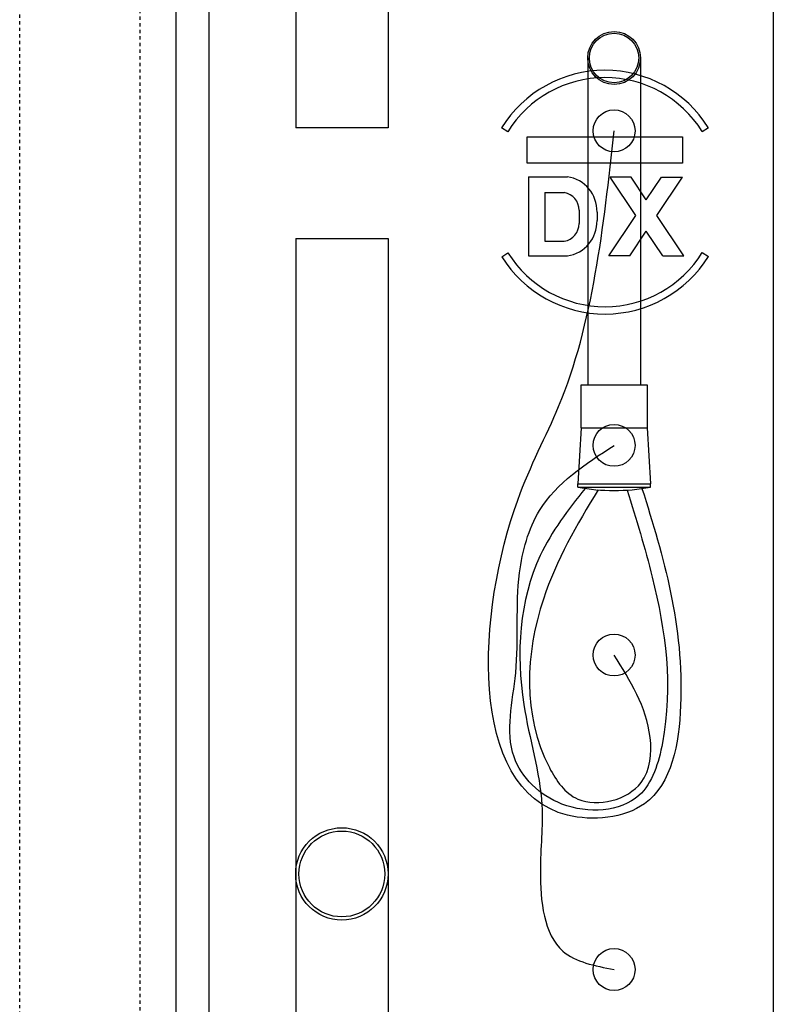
# Model space of a CAD drawing. Header units: millimetres. Extents: x -56303 to -45239, y -20463 to -4540.
# Tile 170 of 256: x -49402 to -49379, y -15342 to -15312. Entities that reach past the tile are written whole.
import ezdxf

# ---------------------------------------------------------------- set-up
doc = ezdxf.new("R2010")
doc.units = ezdxf.units.MM
doc.linetypes.add('Dashed3cust', pattern=[2, 1, -1])
doc.layers.add('_HVAC_urzadzenia', color=220, linetype='Continuous', lineweight=35)

# ---------------------------------------------------------------- blocks, each defined once
blk = doc.blocks.new('A$C69557CD5')
at = {"linetype": 'Dashed3cust', "lineweight": -3}
for p, q in [((2211.16, 895.31), (2211.16, 119.69)), ((2247.68, 119.69), (2247.68, 895.31))]:
    blk.add_line(p, q, dxfattribs=at)
at = {"lineweight": -3}
for p, q in [((2258.56, 183), (2258.56, 885)), ((2268.56, 183), (2268.56, 885)), ((2439.56, 865), (2439.56, 203)), ((2294.81, 810.94), (2294.81, 526.94)), ((2322.81, 810.94), (2322.81, 526.94)), ((2383.31, 548.13), (2383.31, 449.13)), ((2399.31, 548.13), (2399.31, 449.13)), ((2322.81, 526.94), (2294.81, 526.94)), ((2359.08, 525.79), (2357.19, 526.96)), ((2417.99, 525.88), (2419.87, 527.05)), ((2365.01, 524.28), (2397.01, 524.28)), ((2365.01, 516.28), (2365.01, 524.28)), ((2397.01, 524.28), (2412.01, 524.28)), ((2412.01, 524.28), (2412.01, 516.28)), ((2412.01, 516.28), (2365.01, 516.28)), ((2365.34, 512.18), (2365.34, 488.18)), ((2365.34, 512.18), (2377.15, 512.18)), ((2396.45, 512.05), (2390.08, 512.05)), ((2397.88, 500.42), (2390.08, 512.05)), ((2401.06, 505.16), (2396.45, 512.05)), ((2401.06, 505.16), (2405.68, 512.05)), ((2404.25, 500.42), (2412.05, 512.05)), ((2405.68, 512.05), (2412.05, 512.05)), ((2370.29, 507.38), (2370.29, 492.64)), ((2370.29, 507.38), (2376.2, 507.38)), ((2380.69, 502.02), (2380.69, 500.74)), ((2386.13, 501.46), (2386.13, 498.9)), ((2380.69, 500.74), (2380.69, 498)), ((2389.67, 488.18), (2397.88, 500.42)), ((2412.45, 488.18), (2404.25, 500.42)), ((2396.04, 488.18), (2401.06, 495.67)), ((2406.09, 488.18), (2401.06, 495.67)), ((2294.81, 493.44), (2294.81, 209.44)), ((2294.81, 493.44), (2322.81, 493.44)), ((2322.81, 493.44), (2322.81, 209.44)), ((2370.29, 492.64), (2376.2, 492.64)), ((2357.25, 487.95), (2359.14, 489.12)), ((2418.04, 489.21), (2419.93, 488.04)), ((2365.34, 488.18), (2377.15, 488.18)), ((2396.04, 488.18), (2389.67, 488.18)), ((2406.09, 488.18), (2412.45, 488.18)), ((2381.31, 449.13), (2401.31, 449.13)), ((2381.31, 436.13), (2381.31, 449.13)), ((2401.31, 449.13), (2401.31, 436.13)), ((2381.31, 436.13), (2380.31, 419.13)), ((2381.31, 436.13), (2401.31, 436.13)), ((2401.31, 436.13), (2402.31, 419.13)), ((2380.31, 419.13), (2402.31, 419.13)), ((2380.31, 418.13), (2380.31, 419.13)), ((2380.31, 418.13), (2402.31, 418.13)), ((2402.31, 418.13), (2402.31, 419.13))]:
    blk.add_line(p, q, dxfattribs=at)
for centre, major_axis, start_param, end_param in [((2391.31, 548.13), (-5.66, 5.66), 3.926991, 10.210176), ((2391.31, 548.13), (-5.3, 5.3), 3.926991, 10.210176), ((2388.56, 507.5), (26.1, 26.1), 6.056074, 8.084115), ((2388.56, 507.5), (-24.53, 24.53), 4.485278, 6.513319), ((2391.31, 526.06), (-4.49, 4.49), 3.926991, 10.210176), ((2391.31, 526.06), (-4.49, 4.49), 3.926991, 10.210176), ((2391.31, 526.06), (-4.49, 4.49), 3.926991, 10.210176), ((2391.31, 526.06), (-4.49, 4.49), 3.926991, 10.210176), ((2375.49, 501.66), (7.53, 7.53), 5.479199, 6.911727), ((2375.36, 502.12), (-3.76, 3.76), 3.908403, 5.340931), ((2375.36, 497.9), (3.76, 3.76), 4.083847, 5.516375), ((2375.49, 498.7), (7.53, 7.53), 4.083847, 5.516375), ((2388.56, 507.5), (-24.53, 24.53), 1.343685, 3.371726), ((2388.56, 507.5), (-26.1, 26.1), 1.343685, 3.371726), ((2391.31, 430.81), (-4.49, 4.49), 3.926991, 10.210176), ((2391.31, 430.81), (-4.49, 4.49), 3.926991, 10.210176), ((2391.31, 430.81), (-4.49, 4.49), 3.926991, 10.210176), ((2391.31, 430.81), (-4.49, 4.49), 3.926991, 10.210176), ((2391.31, 430.81), (-4.49, 4.49), 3.926991, 10.210176), ((2391.31, 430.81), (-4.49, 4.49), 3.926991, 10.210176), ((2391.31, 430.81), (-4.49, 4.49), 3.926991, 10.210176), ((2391.31, 430.81), (-4.49, 4.49), 3.926991, 10.210176), ((2391.31, 430.81), (-4.49, 4.49), 3.926991, 10.210176), ((2391.31, 430.81), (-4.49, 4.49), 3.926991, 10.210176), ((2391.31, 430.81), (-4.49, 4.49), 3.926991, 10.210176), ((2391.31, 430.81), (-4.49, 4.49), 3.926991, 10.210176), ((2391.31, 478.13), (-43.13, 43.13), 2.174875, 2.537514), ((2391.31, 367.31), (-4.49, 4.49), 3.926991, 10.210176), ((2391.31, 367.31), (-4.49, 4.49), 3.926991, 10.210176), ((2391.31, 367.31), (-4.49, 4.49), 3.926991, 10.210176), ((2391.31, 367.31), (-4.49, 4.49), 3.926991, 10.210176), ((2308.81, 301), (9.9, 9.9), 5.497787, 11.780972), ((2308.81, 301), (9.19, 9.19), 5.497787, 11.780972), ((2391.31, 272.06), (-4.49, 4.49), 3.926991, 10.210176), ((2391.31, 272.06), (-4.49, 4.49), 3.926991, 10.210176), ((2391.31, 272.06), (-4.49, 4.49), 3.926991, 10.210176), ((2391.31, 272.06), (-4.49, 4.49), 3.926991, 10.210176), ((2391.31, 272.06), (-4.49, 4.49), 3.926991, 10.210176), ((2391.31, 272.06), (-4.49, 4.49), 3.926991, 10.210176), ((2391.31, 272.06), (-4.49, 4.49), 3.926991, 10.210176), ((2391.31, 272.06), (-4.49, 4.49), 3.926991, 10.210176), ((2391.31, 272.06), (-4.49, 4.49), 3.926991, 10.210176), ((2391.31, 272.06), (-4.49, 4.49), 3.926991, 10.210176), ((2391.31, 272.06), (-4.49, 4.49), 3.926991, 10.210176), ((2391.31, 272.06), (-4.49, 4.49), 3.926991, 10.210176)]:
    blk.add_ellipse(centre, major_axis=major_axis, ratio=1, start_param=start_param, end_param=end_param, dxfattribs=at)
for points, knots in [([(2399.76, 417.72), (2406.3, 397.08), (2415.43, 366.35), (2407.27, 319.09), (2345.41, 313.19), (2351.17, 398.25), (2383.77, 457.01), (2388.12, 496.85), (2391.31, 526.06)], [3.529999, 3.529999, 3.529999, 3.529999, 70.098917, 101.81741, 125.410057, 222.021925, 252.975534, 338.116777, 338.116777, 338.116777, 338.116777]), ([(2395.27, 417.26), (2398, 408.51), (2405.58, 383.7), (2410.08, 352.39), (2400.52, 320.26), (2374.93, 318.57), (2356.38, 337), (2363.44, 363.94), (2360.66, 388.52), (2368.1, 415.7), (2382.59, 425.14), (2391.31, 430.81)], [3.253866, 3.253866, 3.253866, 3.253866, 30.700043, 80.961818, 98.416594, 121.872024, 142.219145, 167.663515, 197.984807, 217.837182, 247.828568, 247.828568, 247.828568, 247.828568]), ([(2382.53, 417.76), (2377.35, 411.32), (2363.16, 392.64), (2360.81, 356.62), (2370.97, 325.32), (2368.03, 300.92), (2370.7, 276.05), (2385.46, 273.19), (2391.31, 272.06)], [3.734464, 3.734464, 3.734464, 3.734464, 28.184826, 73.567553, 104.579237, 124.631059, 149.727327, 166.221848, 166.221848, 166.221848, 166.221848]), ([(2386.47, 417.32), (2380.01, 406.79), (2365.17, 381.44), (2363.25, 344.39), (2380.49, 319.5), (2401.77, 325.06), (2403.63, 347.68), (2396.21, 359.5), (2391.31, 367.31)], [3.971153, 3.971153, 3.971153, 3.971153, 40.959684, 92.020053, 104.924872, 124.712897, 138.651953, 165.900592, 165.900592, 165.900592, 165.900592])]:
    blk.add_open_spline(points, degree=3, knots=knots, dxfattribs=at)

msp = doc.modelspace()

# ---------------------------------------------------------------- block references
at = {"layer": '_HVAC_urzadzenia', "xscale": 0.09999999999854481, "yscale": 0.1000000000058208, "zscale": 0.1}
msp.add_blockref('A$C69557CD5', (-49623.4, -15368.138), dxfattribs=at)

doc.saveas('drawing.dxf')
